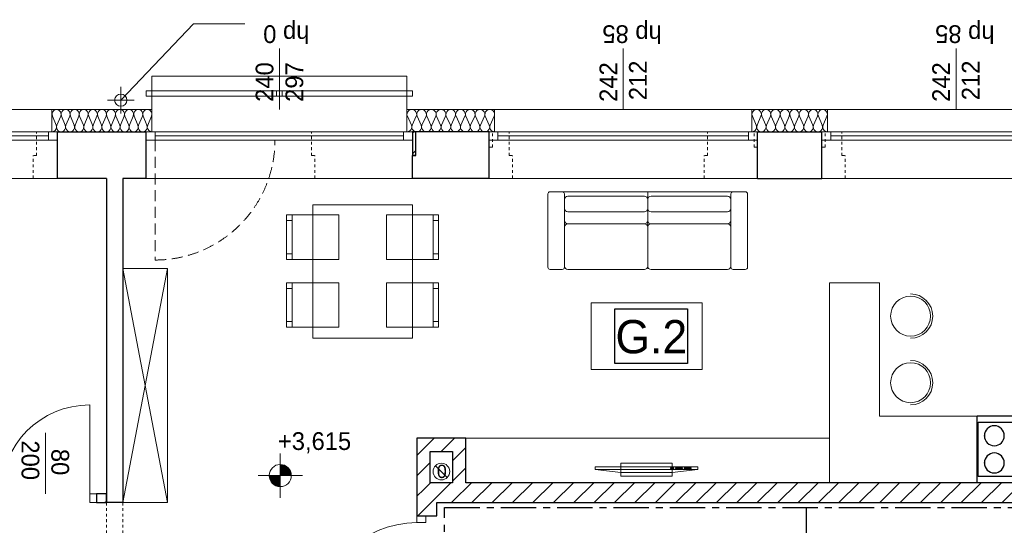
# Model space of a CAD drawing. Extents: x -220425 to -32551, y -64521 to 77206.
# Tile 43 of 59: x -188514 to -179637, y 39101 to 43654. Entities that reach past the tile are written whole.
import ezdxf
from ezdxf.lldxf.tags import DXFTag

# ---------------------------------------------------------------- set-up
doc = ezdxf.new("R2010")
doc.units = 0
doc.header["$MEASUREMENT"] = 0
for name, pattern in [('Hidden Line', [50, 25, -25]), ('Krawędzie ukryte', [150, 100, -50]), ('MITTE', [50.8, 31.75, -6.35, 6.35, -6.35])]:
    doc.linetypes.add(name, pattern=pattern)
doc.layers.add('#op-kan-san', color=3, linetype='Continuous')
doc.layers.add('Drzwi ArchiCAD', color=7, linetype='Continuous')
for name, color, linetype, lineweight in [('Arch balustrady_Nr_Pióra__21', 7, 'Continuous', 9), ('Arch kominy_Nr_Pióra__10', 134, 'Continuous', 18), ('Arch kominy_Nr_Pióra__21', 7, 'Continuous', 9), ('Arch opisy_Nr_Pióra__21', 7, 'Continuous', 9), ('Arch rynny_Nr_Pióra__21', 7, 'Continuous', 9), ('Arch stropy_Nr_Pióra__21', 7, 'Continuous', 9), ('Arch wyburzenia_Nr_Pióra__46', 5, 'Continuous', 13), ('Arch wyposazenie_Nr_Pióra__100', 2, 'Continuous', 25), ('Arch ściany nośne_Nr_Pióra__21', 7, 'Continuous', 9), ('Arch ściany nośne_Nr_Pióra__27', 7, 'Continuous', 30), ('Drzwi ArchiCAD_Nr_Pióra__27', 7, 'Continuous', 30), ('Drzwi ArchiCAD_Nr_Pióra__5', 7, 'Continuous', 13), ('INWENT RZĘDNE_Nr_Pióra__21', 7, 'Continuous', 9), ('INWENT.ŚCIANY_Nr_Pióra__1', 7, 'Continuous', 25), ('INWENT.ŚCIANY_Nr_Pióra__101', 8, 'Continuous', 13), ('IS_Zimna_woda', 5, 'SOLID', 30)]:
    doc.layers.add(name, color=color, linetype=linetype, lineweight=lineweight)
for name, color, linetype, lineweight, true_color in [('Arch drzwi_Nr_Pióra__4', 7, 'Continuous', 9, 0x029e21), ('Arch ocieplenie_Nr_Pióra__22', 7, 'Continuous', 9, 0x7f7f7f), ('Arch okna_Nr_Pióra__4', 7, 'Continuous', 9, 0x029e21), ('Arch wyposazenie_Nr_Pióra__9', 7, 'Continuous', 13, 0x3dad99)]:
    doc.layers.add(name, color=color, linetype=linetype, lineweight=lineweight, true_color=true_color)
doc.styles.add('GENERATED_STYLE_2', font='txt')
doc.styles.add('GENERATED_STYLE_4', font='txt')
doc.styles.add('GENERATED_STYLE_6', font='txt')
tags = doc.linetypes.add('SOLID', pattern=[10, 10, 0]).pattern_tags.tags
tags[6:7] = [DXFTag(74, 4), DXFTag(75, 0), DXFTag(340, '0'), DXFTag(46, 0.0), DXFTag(50, 0.0), DXFTag(44, 0.0), DXFTag(45, 0.0)]
tags[4:5] = [DXFTag(74, 4), DXFTag(75, 0), DXFTag(340, '0'), DXFTag(46, 0.0), DXFTag(50, 0.0), DXFTag(44, 0.0), DXFTag(45, 0.0)]

# ---------------------------------------------------------------- blocks, each defined once
blk = doc.blocks.new('A$C68B81502')
at = {"color": 252}
for p, q in [((14103.7, 10572.7), (14103.7, 11066.8)), ((14103.7, 11066.8), (14758.8, 11066.8)), ((14758.8, 11066.8), (14758.8, 10572.7)), ((14758.8, 10572.7), (14103.7, 10572.7))]:
    blk.add_line(p, q, dxfattribs=at)
at = {"layer": 'Arch balustrady_Nr_Pióra__21', "color": 252, "linetype": 'Continuous'}
for p, q in [((9880, 12980), (9880, 13030)), ((9930, 13030), (9880, 13030)), ((9880, 12980), (9930, 12980)), ((9930, 12980), (9930, 13030)), ((9930, 13030), (12230, 13030)), ((9930, 12980), (12230, 12980)), ((11055, 12980), (11055, 13030)), ((11105, 13030), (11055, 13030)), ((11055, 12980), (11105, 12980)), ((11105, 12980), (11105, 13030)), ((12230, 12980), (12230, 13030)), ((12280, 13030), (12230, 13030)), ((12230, 12980), (12280, 12980)), ((12280, 12980), (12280, 13030))]:
    blk.add_line(p, q, dxfattribs=at)
at = {"layer": 'Arch kominy_Nr_Pióra__21', "color": 252, "linetype": 'Continuous'}
blk.add_line((12487, 9653), (12593, 9547), dxfattribs=at)
blk.add_circle((12540, 9600), 75, dxfattribs=at)
at = {"layer": 'Arch ocieplenie_Nr_Pióra__22', "color": 252, "linetype": 'Continuous'}
for p, q in [((9033.4, 12800.4), (9067.5, 12719.6)), ((9074.3, 12719.6), (9108.4, 12800.4)), ((9115.3, 12800.4), (9149.3, 12719.6)), ((9156.2, 12719.6), (9190.2, 12800.4)), ((9197.1, 12800.4), (9231.1, 12719.6)), ((9238, 12719.6), (9272, 12800.4)), ((9278.9, 12800.4), (9312.9, 12719.6)), ((9319.8, 12719.6), (9353.8, 12800.4)), ((9360.7, 12800.4), (9394.7, 12719.6)), ((9401.6, 12719.6), (9435.7, 12800.4)), ((9442.5, 12800.4), (9476.6, 12719.6)), ((9483.4, 12719.6), (9517.5, 12800.4)), ((9524.3, 12800.4), (9558.4, 12719.6)), ((9565.3, 12719.6), (9599.3, 12800.4)), ((9606.2, 12800.4), (9640.2, 12719.6)), ((9647.1, 12719.6), (9681.1, 12800.4)), ((9688, 12800.4), (9722, 12719.6)), ((9728.9, 12719.6), (9762.9, 12800.4)), ((9769.8, 12800.4), (9803.8, 12719.6)), ((9810.7, 12719.6), (9844.7, 12800.4)), ((9851.6, 12800.4), (9885.7, 12719.6)), ((9892.5, 12719.6), (9926.6, 12800.4)), ((12233.7, 12800.4), (12270.2, 12719.6)), ((12277.6, 12719.6), (12314.1, 12800.4)), ((12321.5, 12800.4), (12358, 12719.6)), ((12365.4, 12719.6), (12401.9, 12800.4)), ((12409.2, 12800.4), (12445.8, 12719.6)), ((12453.1, 12719.6), (12489.6, 12800.4)), ((12497, 12800.4), (12533.5, 12719.6)), ((12540.9, 12719.6), (12577.4, 12800.4)), ((12584.8, 12800.4), (12621.3, 12719.6)), ((12628.7, 12719.6), (12665.2, 12800.4)), ((12672.6, 12800.4), (12709.1, 12719.6)), ((12716.5, 12719.6), (12753, 12800.4)), ((12760.4, 12800.4), (12796.9, 12719.6)), ((12804.2, 12719.6), (12840.8, 12800.4)), ((12848.1, 12800.4), (12884.6, 12719.6)), ((12892, 12719.6), (12928.5, 12800.4)), ((12935.9, 12800.4), (12972.4, 12719.6)), ((12979.8, 12719.6), (13016.3, 12800.4)), ((15343.6, 12800.4), (15378.9, 12719.6)), ((15386.1, 12719.6), (15421.4, 12800.4)), ((15428.6, 12800.4), (15463.9, 12719.6)), ((15471.1, 12719.6), (15506.4, 12800.4)), ((15513.6, 12800.4), (15548.9, 12719.6)), ((15556.1, 12719.6), (15591.4, 12800.4)), ((15598.6, 12800.4), (15633.9, 12719.6)), ((15641.1, 12719.6), (15676.4, 12800.4)), ((15683.6, 12800.4), (15718.9, 12719.6)), ((15726.1, 12719.6), (15761.4, 12800.4)), ((15768.6, 12800.4), (15803.9, 12719.6)), ((15811.1, 12719.6), (15846.4, 12800.4)), ((15853.6, 12800.4), (15888.9, 12719.6)), ((15896.1, 12719.6), (15931.4, 12800.4)), ((15938.6, 12800.4), (15973.9, 12719.6)), ((15981.1, 12719.6), (16016.4, 12800.4))]:
    blk.add_line(p, q, dxfattribs=at)
for centre, major_axis, ratio, start_param, end_param in [((9070.9, 12817.5), (0, 42.5), 0.961761, 4.299595, 8.266775), ((9152.7, 12817.5), (0, 42.5), 0.961761, 4.299595, 8.266775), ((9234.5, 12817.5), (0, 42.5), 0.961761, 4.299595, 8.266775), ((9316.4, 12817.5), (0, 42.5), 0.961761, 4.299595, 8.266775), ((9398.2, 12817.5), (0, 42.5), 0.961761, 4.299595, 8.266775), ((9480, 12817.5), (0, 42.5), 0.961761, 4.299595, 8.266775), ((9561.8, 12817.5), (0, 42.5), 0.961761, 4.299595, 8.266775), ((9643.6, 12817.5), (0, 42.5), 0.961761, 4.299595, 8.266775), ((9725.5, 12817.5), (0, 42.5), 0.961761, 4.299595, 8.266775), ((9807.3, 12817.5), (0, 42.5), 0.961761, 4.299595, 8.266775), ((9889.1, 12817.5), (0, 42.5), 0.961761, 4.299595, 8.266775), ((12273.9, 12817.5), (43.9, 0), 0.969166, 5.870392, 9.837571), ((12361.7, 12817.5), (43.9, 0), 0.969166, 5.870392, 9.837571), ((12449.4, 12817.5), (43.9, 0), 0.969166, 5.870392, 9.837571), ((12537.2, 12817.5), (43.9, 0), 0.969166, 5.870392, 9.837571), ((12625, 12817.5), (43.9, 0), 0.969166, 5.870392, 9.837571), ((12712.8, 12817.5), (43.9, 0), 0.969166, 5.870392, 9.837571), ((12800.6, 12817.5), (43.9, 0), 0.969166, 5.870392, 9.837571), ((12888.3, 12817.5), (43.9, 0), 0.969166, 5.870392, 9.837571), ((12976.1, 12817.5), (43.9, 0), 0.969166, 5.870392, 9.837571), ((15382.5, 12817.5), (0, 42.5), 0.999163, 4.299595, 8.266775), ((15467.5, 12817.5), (0, 42.5), 0.999163, 4.299595, 8.266775), ((15552.5, 12817.5), (0, 42.5), 0.999163, 4.299595, 8.266775), ((15637.5, 12817.5), (0, 42.5), 0.999163, 4.299595, 8.266775), ((15722.5, 12817.5), (0, 42.5), 0.999163, 4.299595, 8.266775), ((15807.5, 12817.5), (0, 42.5), 0.999163, 4.299595, 8.266775), ((15892.5, 12817.5), (0, 42.5), 0.999163, 4.299595, 8.266775), ((15977.5, 12817.5), (0, 42.5), 0.999163, 4.299595, 8.266775), ((9030, 12702.5), (0, 42.5), 0.961761, 3.141593, 5.125182), ((9111.8, 12702.5), (0, 42.5), 0.961761, 1.158004, 5.125183), ((9193.6, 12702.5), (0, 42.5), 0.961761, 1.158004, 5.125183), ((9275.5, 12702.5), (0, 42.5), 0.961761, 1.158004, 5.125183), ((9357.3, 12702.5), (0, 42.5), 0.961761, 1.158004, 5.125183), ((9439.1, 12702.5), (0, 42.5), 0.961761, 1.158004, 5.125183), ((9520.9, 12702.5), (0, 42.5), 0.961761, 1.158004, 5.125183), ((9602.7, 12702.5), (0, 42.5), 0.961761, 1.158004, 5.125183), ((9684.5, 12702.5), (0, 42.5), 0.961761, 1.158004, 5.125183), ((9766.4, 12702.5), (0, 42.5), 0.961761, 1.158004, 5.125183), ((9848.2, 12702.5), (0, 42.5), 0.961761, 1.158004, 5.125183), ((9930, 12702.5), (0, 42.5), 0.961761, 1.158004, 3.141593), ((12230, 12702.5), (43.9, 0), 0.969166, 4.712389, 6.695979), ((12317.8, 12702.5), (43.9, 0), 0.969166, 2.7288, 6.695979), ((12405.6, 12702.5), (43.9, 0), 0.969166, 2.7288, 6.695979), ((12493.3, 12702.5), (43.9, 0), 0.969166, 2.7288, 6.695979), ((12581.1, 12702.5), (43.9, 0), 0.969166, 2.7288, 6.695979), ((12668.9, 12702.5), (43.9, 0), 0.969166, 2.7288, 6.695979), ((12756.7, 12702.5), (43.9, 0), 0.969166, 2.7288, 6.695979), ((12844.4, 12702.5), (43.9, 0), 0.969166, 2.7288, 6.695979), ((12932.2, 12702.5), (43.9, 0), 0.969166, 2.7288, 6.695979), ((13020, 12702.5), (43.9, 0), 0.969166, 2.7288, 4.712389), ((15340, 12702.5), (0, 42.5), 0.999163, 3.141593, 5.125182), ((15425, 12702.5), (0, 42.5), 0.999163, 1.158004, 5.125183), ((15510, 12702.5), (0, 42.5), 0.999163, 1.158004, 5.125183), ((15595, 12702.5), (0, 42.5), 0.999163, 1.158004, 5.125183), ((15680, 12702.5), (0, 42.5), 0.999163, 1.158004, 5.125183), ((15765, 12702.5), (0, 42.5), 0.999163, 1.158004, 5.125183), ((15850, 12702.5), (0, 42.5), 0.999163, 1.158004, 5.125183), ((15935, 12702.5), (0, 42.5), 0.999163, 1.158004, 5.125183), ((16020, 12702.5), (0, 42.5), 0.999163, 1.158004, 3.141593)]:
    blk.add_ellipse(centre, major_axis=major_axis, ratio=ratio, start_param=start_param, end_param=end_param, dxfattribs=at)
at = {"layer": 'Arch okna_Nr_Pióra__4', "color": 252, "linetype": 'Continuous'}
for p, q in [((11080, 12860), (11080, 13410)), ((14180, 12860), (14180, 13410)), ((17180, 12860), (17180, 13410)), ((6820, 12860), (9030, 12860)), ((13020, 12860), (15340, 12860)), ((16020, 12860), (18340, 12860)), ((6770, 12660), (9080, 12660)), ((6850, 12622.5), (9000, 12622.5)), ((9000, 12585), (9000, 12660)), ((9880, 12660), (12280, 12660)), ((9960, 12585), (9960, 12660)), ((9960, 12622.5), (12200, 12622.5)), ((12200, 12585), (12200, 12660)), ((12970, 12660), (15390, 12660)), ((13050, 12585), (13050, 12660)), ((13050, 12622.5), (15310, 12622.5)), ((15310, 12585), (15310, 12660)), ((15970, 12660), (18390, 12660)), ((16050, 12585), (16050, 12660)), ((16050, 12622.5), (18310, 12622.5)), ((6770, 12585), (9080, 12585)), ((9880, 12585), (12280, 12585)), ((12970, 12585), (15390, 12585)), ((15970, 12585), (18390, 12585)), ((6770, 12240), (9080, 12240)), ((9880, 12240), (12280, 12240)), ((12970, 12240), (15390, 12240)), ((15970, 12240), (18390, 12240)), ((8970, 9400), (8970, 9950))]:
    blk.add_line(p, q, dxfattribs=at)
at = {"layer": 'Arch okna_Nr_Pióra__4', "color": 252, "linetype": 'Krawędzie ukryte'}
blk.add_line((9960, 12585), (9960, 11505), dxfattribs=at)
blk.add_arc((9960, 12585), 1080, 270, 0, dxfattribs=at)
at = {"layer": 'Arch opisy_Nr_Pióra__21', "color": 252, "linetype": 'Continuous'}
for p, q in [((14103.7, 10572.7), (14103.7, 11066.8)), ((14103.7, 11066.8), (14758.8, 11066.8)), ((14758.8, 11066.8), (14758.8, 10572.7)), ((14758.8, 10572.7), (14103.7, 10572.7))]:
    blk.add_line(p, q, dxfattribs=at)
at = {"layer": 'Arch rynny_Nr_Pióra__21', "color": 252, "linetype": 'Continuous'}
for p, q in [((10305.2, 13631.4), (9650, 12945)), ((10767.9, 13631.4), (10305.2, 13631.4)), ((9650, 12825), (9650, 13065)), ((9770, 12945), (9530, 12945))]:
    blk.add_line(p, q, dxfattribs=at)
blk.add_circle((9650, 12945), 55, dxfattribs=at)
at = {"layer": 'Arch stropy_Nr_Pióra__21', "color": 252, "linetype": 'Continuous'}
for p, q in [((9930, 13160), (9930, 12860)), ((9930, 13160), (12230, 13160)), ((12230, 13160), (12230, 12860))]:
    blk.add_line(p, q, dxfattribs=at)
at = {"layer": 'Arch wyburzenia_Nr_Pióra__46', "color": 252, "linetype": 'Continuous'}
for p, q in [((9030, 12860), (9930, 12860)), ((9030, 12660), (9030, 12860)), ((9930, 12860), (9930, 12660)), ((12230, 12660), (12230, 12860)), ((12230, 12860), (13020, 12860)), ((13020, 12860), (13020, 12660)), ((15340, 12660), (15340, 12860)), ((15340, 12860), (16020, 12860)), ((16020, 12860), (16020, 12660))]:
    blk.add_line(p, q, dxfattribs=at)
at = {"layer": 'Arch wyposazenie_Nr_Pióra__100', "color": 252, "linetype": 'Continuous'}
for p, q in [((17370, 9500), (17370, 10100)), ((17970, 10100), (17370, 10100)), ((17380, 9555), (17380, 10045)), ((17380, 10045), (17960, 10045)), ((17970, 9500), (17370, 9500)), ((17960, 9555), (17380, 9555))]:
    blk.add_line(p, q, dxfattribs=at)
for centre, start, end in [((17525, 9922.5), 0, 180), ((17525, 9922.5), 180, 0), ((17525, 9677.5), 0, 180), ((17525, 9677.5), 180, 0)]:
    blk.add_arc(centre, 90, start, end, dxfattribs=at)
for p in [(17435, 9922.5), (17435, 9677.5)]:
    blk.add_point(p, dxfattribs=at)
at = {"layer": 'Arch wyposazenie_Nr_Pióra__9', "color": 252, "linetype": 'Continuous'}
for p, q in [((13500, 11440), (13500, 12100)), ((13520, 12120), (13630, 12120)), ((13630, 12120), (14400, 12120)), ((13650, 12100), (13650, 11440)), ((14370, 12080), (13680, 12080)), ((14400, 12120), (14400, 12050)), ((15170, 12120), (14400, 12120)), ((14400, 12120), (14400, 12050)), ((14430, 12080), (15120, 12080)), ((15150, 12100), (15150, 11440)), ((15280, 12120), (15170, 12120)), ((15300, 11440), (15300, 12100)), ((11380, 10800), (11380, 12000.9)), ((11380, 12000.9), (12280, 12000.9)), ((12280, 12000.9), (12280, 10800)), ((13650, 12050), (13650, 11861.3)), ((14400, 11861.3), (14400, 12050)), ((14400, 11861.3), (14400, 12050)), ((15150, 12050), (15150, 11861.3)), ((11145, 11910.9), (11145, 11510.9)), ((11615, 11910.9), (11145, 11910.9)), ((11195, 11510.9), (11195, 11910.9)), ((11615, 11510.9), (11615, 11910.9)), ((12045, 11510.9), (12045, 11910.9)), ((12045, 11910.9), (12515, 11910.9)), ((12465, 11510.9), (12465, 11910.9)), ((12515, 11910.9), (12515, 11510.9)), ((13680, 11940), (14370, 11940)), ((15120, 11940), (14430, 11940)), ((11195, 11860.9), (11145, 11860.9)), ((12465, 11860.9), (12515, 11860.9)), ((13680, 11831.3), (14370, 11831.3)), ((13680, 11831.3), (14370, 11831.3)), ((14400, 11861.3), (14400, 11801.3)), ((14400, 11861.3), (14400, 11801.3)), ((15120, 11831.3), (14430, 11831.3)), ((15120, 11831.3), (14430, 11831.3)), ((13650, 11450), (13650, 11801.3)), ((14400, 11801.3), (14400, 11450)), ((14400, 11801.3), (14400, 11450)), ((15150, 11450), (15150, 11801.3)), ((11195, 11560.9), (11145, 11560.9)), ((12465, 11560.9), (12515, 11560.9)), ((11145, 11510.9), (11615, 11510.9)), ((12515, 11510.9), (12045, 11510.9)), ((9670, 9320), (10070, 11430)), ((10070, 9320), (9670, 11430)), ((9670, 11430), (10070, 11430)), ((10070, 9320), (10070, 11430)), ((13630, 11420), (13520, 11420)), ((14370, 11420), (13680, 11420)), ((14430, 11420), (15120, 11420)), ((15170, 11420), (15280, 11420)), ((11615, 11300), (11145, 11300)), ((11145, 11300), (11145, 10900)), ((11195, 10900), (11195, 11300)), ((11615, 10900), (11615, 11300)), ((12045, 11300), (12515, 11300)), ((12045, 10900), (12045, 11300)), ((12465, 10900), (12465, 11300)), ((12515, 11300), (12515, 10900)), ((16040, 11300), (16490, 11300)), ((16040, 10100), (16040, 11300)), ((16490, 11300), (16490, 10100)), ((11195, 11250), (11145, 11250)), ((12465, 11250), (12515, 11250)), ((13890, 10520), (13890, 11120)), ((13890, 11120), (14890, 11120)), ((14890, 11120), (14890, 10520)), ((11195, 10950), (11145, 10950)), ((12465, 10950), (12515, 10950)), ((11145, 10900), (11615, 10900)), ((12515, 10900), (12045, 10900)), ((12280, 10800), (11380, 10800)), ((14890, 10520), (13890, 10520)), ((16040, 9500), (16040, 10100)), ((16490, 10100), (18170, 10100)), ((16040, 9900), (12760, 9900)), ((12760, 9900), (12760, 9500)), ((16040, 9500), (16040, 9900)), ((14158.6, 9560), (14158.6, 9675.7)), ((14158.6, 9675.7), (14621.4, 9675.7)), ((14621.4, 9675.7), (14621.4, 9560)), ((13927.2, 9617.8), (13927.2, 9642.8)), ((13927.2, 9642.8), (14852.8, 9642.8)), ((14158.6, 9592.8), (13927.2, 9617.8)), ((13927.2, 9617.8), (14852.8, 9617.8)), ((14621.4, 9592.8), (14158.6, 9592.8)), ((14636.8, 9632.8), (14606, 9632.8)), ((14606, 9632.8), (14606, 9626.6)), ((14606, 9626.6), (14636.8, 9626.6)), ((14852.8, 9617.8), (14621.4, 9592.8)), ((14636.8, 9626.6), (14636.8, 9632.8)), ((14652.2, 9632.8), (14652.2, 9626.6)), ((14713.9, 9632.8), (14652.2, 9632.8)), ((14652.2, 9626.6), (14713.9, 9626.6)), ((14713.9, 9626.6), (14713.9, 9632.8)), ((14791.1, 9632.8), (14729.4, 9632.8)), ((14729.4, 9632.8), (14729.4, 9626.6)), ((14729.4, 9626.6), (14791.1, 9626.6)), ((14791.1, 9626.6), (14791.1, 9632.8)), ((14852.8, 9642.8), (14852.8, 9617.8)), ((12760, 9500), (16040, 9500)), ((14621.4, 9560), (14158.6, 9560)), ((9670, 9320), (10070, 9320))]:
    blk.add_line(p, q, dxfattribs=at)
for centre in [(16770, 11000), (16770, 10400)]:
    blk.add_circle(centre, 180, dxfattribs=at)
for centre, radius, start, end in [((13520, 12100), 20, 90, 180), ((13630, 12100), 20, 0, 90), ((13680, 12050), 30, 90, 180), ((14370, 12050), 30, 0, 90), ((14430, 12050), 30, 90, 180), ((15120, 12050), 30, 0, 90), ((15170, 12100), 20, 90, 180), ((15280, 12100), 20, 0, 90), ((13680, 11970), 30, 180, 270), ((14370, 11970), 30, 270, 0), ((14430, 11970), 30, 180, 270), ((15120, 11970), 30, 270, 0), ((13680, 11861.3), 30, 180, 270), ((13680, 11801.3), 30, 90, 180), ((14370, 11861.3), 30, 270, 0), ((14370, 11801.3), 30, 0, 90), ((14430, 11861.3), 30, 180, 270), ((14430, 11801.3), 30, 90, 180), ((15120, 11861.3), 30, 270, 0), ((15120, 11801.3), 30, 0, 90), ((13520, 11440), 20, 180, 270), ((13630, 11440), 20, 270, 0), ((13680, 11450), 30, 180, 270), ((14370, 11450), 30, 270, 0), ((14430, 11450), 30, 180, 270), ((15120, 11450), 30, 270, 0), ((15170, 11440), 20, 180, 270), ((15280, 11440), 20, 270, 0), ((16770, 11000), 200, 270, 90), ((16770, 10400), 200, 270, 90)]:
    blk.add_arc(centre, radius, start, end, dxfattribs=at)
at = {"layer": 'Arch ściany nośne_Nr_Pióra__21', "color": 252, "linetype": 'Continuous'}
for p, q in [((12280, 12646.3), (12293.7, 12660)), ((12280, 12462.4), (12310, 12492.4)), ((12397.6, 9822.4), (12475.3, 9900)), ((12539.1, 9780), (12659.1, 9900)), ((12320, 9744.7), (12397.6, 9822.4)), ((12640, 9697), (12760, 9817)), ((12320, 9560.9), (12440, 9680.9)), ((12640, 9513.2), (12760, 9633.2)), ((12381.5, 9438.5), (12443, 9500)), ((12473.4, 9346.6), (12626.8, 9500)), ((12640, 9329.3), (12810.7, 9500)), ((12814.5, 9320), (12994.5, 9500)), ((12998.4, 9320), (13178.4, 9500)), ((13182.2, 9320), (13362.2, 9500)), ((13366.1, 9320), (13546.1, 9500)), ((13549.9, 9320), (13729.9, 9500)), ((13733.8, 9320), (13913.8, 9500)), ((13917.6, 9320), (14097.6, 9500)), ((14101.4, 9320), (14281.4, 9500)), ((14285.3, 9320), (14465.3, 9500)), ((14469.1, 9320), (14649.1, 9500)), ((14653, 9320), (14833, 9500)), ((14836.8, 9320), (15016.8, 9500)), ((15020.7, 9320), (15200.7, 9500)), ((15204.5, 9320), (15384.5, 9500)), ((15388.4, 9320), (15568.4, 9500)), ((15572.2, 9320), (15752.2, 9500)), ((15756.1, 9320), (15936.1, 9500)), ((15939.9, 9320), (16119.9, 9500)), ((16123.8, 9320), (16303.8, 9500)), ((16307.6, 9320), (16487.6, 9500)), ((16491.5, 9320), (16671.5, 9500)), ((16675.3, 9320), (16855.3, 9500)), ((16859.2, 9320), (17039.2, 9500)), ((17043, 9320), (17223, 9500)), ((17226.9, 9320), (17406.9, 9500)), ((17410.7, 9320), (17590.7, 9500)), ((17594.6, 9320), (17774.6, 9500)), ((12320, 9377), (12381.5, 9438.5)), ((9505.3, 9320), (9520, 9334.7)), ((12326.8, 9200), (12473.4, 9346.6)), ((12630.7, 9320), (12640, 9329.3))]:
    blk.add_line(p, q, dxfattribs=at)
at = {"layer": 'Arch ściany nośne_Nr_Pióra__27', "color": 252, "linetype": 'Continuous'}
for p, q in [((12280, 12660), (12280, 12445)), ((12310, 12660), (12280, 12660)), ((12310, 12445), (12310, 12660)), ((12280, 12445), (12310, 12445)), ((12320, 9900), (12320, 9500)), ((12760, 9900), (12320, 9900)), ((12760, 9500), (12760, 9900)), ((12440, 9500), (12440, 9780)), ((12440, 9780), (12640, 9780)), ((12640, 9780), (12640, 9500)), ((12320, 9500), (12320, 9200)), ((12640, 9500), (12440, 9500)), ((18870, 9500), (12760, 9500)), ((9520, 9400), (9430, 9400)), ((9430, 9400), (9430, 9320)), ((9430, 9320), (9520, 9320)), ((9520, 9320), (9520, 9400)), ((12500, 9200), (12500, 9320)), ((12500, 9320), (12640, 9320)), ((12640, 9320), (18950, 9320)), ((12320, 9200), (12400, 9200)), ((12400, 9200), (12500, 9200))]:
    blk.add_line(p, q, dxfattribs=at)
at = {"layer": 'Drzwi ArchiCAD_Nr_Pióra__27', "color": 252, "linetype": 'Continuous'}
for p, q in [((9430, 9400), (9430, 9320)), ((12320, 9200), (12400, 9200))]:
    blk.add_line(p, q, dxfattribs=at)
at = {"layer": 'Drzwi ArchiCAD_Nr_Pióra__5', "color": 252, "linetype": 'Continuous'}
for p, q in [((9370, 9400), (9370, 10200)), ((9370, 9400), (9370, 9320)), ((9430, 9400), (9370, 9400)), ((9370, 9320), (9430, 9320)), ((9430, 9320), (9430, 9400)), ((12320, 9200), (12400, 9200)), ((12320, 9140), (12320, 9200)), ((12400, 9200), (12400, 9140)), ((12400, 9140), (12320, 9140))]:
    blk.add_line(p, q, dxfattribs=at)
for centre, radius in [((9370, 9400), 800), ((12320, 8240), 900)]:
    blk.add_arc(centre, radius, 90, 180, dxfattribs=at)
at = {"layer": 'INWENT RZĘDNE_Nr_Pióra__21', "color": 252, "linetype": 'Continuous'}
for p, q in [((11087.5, 9364.1), (11087.5, 9764.1)), ((10887.5, 9564.1), (11287.5, 9564.1))]:
    blk.add_line(p, q, dxfattribs=at)
blk.add_circle((11087.5, 9564.1), 100, dxfattribs=at)
for points in [[(11087.5, 9564.1), (11087.5, 9664.1), (11125.7, 9564.1)], [(11125.7, 9564.1), (11087.5, 9664.1), (11125.7, 9656.4)], [(11125.7, 9564.1), (11125.7, 9656.4), (11158.2, 9564.1)], [(11158.2, 9564.1), (11125.7, 9656.4), (11158.2, 9634.8)], [(11158.2, 9564.1), (11158.2, 9634.8), (11179.8, 9564.1)], [(11179.8, 9564.1), (11158.2, 9634.8), (11179.8, 9602.3)], [(11179.8, 9564.1), (11179.8, 9602.3), (11187.5, 9564.1)], [(10995.1, 9525.8), (10987.5, 9564.1), (10995.1, 9564.1)], [(10995.1, 9525.8), (10995.1, 9564.1), (11016.7, 9493.3)], [(11016.7, 9493.3), (10995.1, 9564.1), (11016.7, 9564.1)], [(11016.7, 9493.3), (11016.7, 9564.1), (11049.2, 9471.7)], [(11049.2, 9471.7), (11016.7, 9564.1), (11049.2, 9564.1)], [(11049.2, 9471.7), (11049.2, 9564.1), (11087.5, 9464.1)], [(11087.5, 9464.1), (11049.2, 9564.1), (11087.5, 9564.1)]]:
    blk.add_solid(points, dxfattribs=at)
at = {"layer": 'INWENT.ŚCIANY_Nr_Pióra__1', "color": 252, "linetype": 'Continuous'}
for p, q in [((9080, 12660), (9880, 12660)), ((9080, 12240), (9080, 12660)), ((9880, 12240), (9880, 12660)), ((12970, 12660), (12310, 12660)), ((12310, 12445), (12310, 12660)), ((12970, 12240), (12970, 12660)), ((15390, 12660), (15970, 12660)), ((15390, 12240), (15390, 12660)), ((15970, 12240), (15970, 12660)), ((12310, 12445), (12280, 12445)), ((12280, 12240), (12280, 12445)), ((9520, 12240), (9080, 12240)), ((9520, 12240), (9520, 9320)), ((9880, 12240), (9670, 12240)), ((9670, 12240), (9670, 9320)), ((12970, 12240), (12280, 12240)), ((15390, 12240), (15970, 12240)), ((9670, 9320), (9520, 9320))]:
    blk.add_line(p, q, dxfattribs=at)
at = {"layer": 'INWENT.ŚCIANY_Nr_Pióra__101', "color": 252, "linetype": 'Hidden Line'}
for p, q in [((9080, 12660), (8890, 12660)), ((8890, 12445), (8890, 12660)), ((11370, 12660), (9880, 12660)), ((11370, 12445), (11370, 12660)), ((13000, 12660), (12970, 12660)), ((13150, 12660), (13000, 12660)), ((13000, 12520), (13000, 12660)), ((13150, 12445), (13150, 12660)), ((14940, 12660), (15360, 12660)), ((14940, 12445), (14940, 12660)), ((15360, 12660), (15390, 12660)), ((15360, 12520), (15360, 12660)), ((15970, 12660), (16000, 12660)), ((16000, 12660), (16150, 12660)), ((16000, 12520), (16000, 12660)), ((16150, 12445), (16150, 12660)), ((13000, 12520), (12970, 12520)), ((15360, 12520), (15390, 12520)), ((16000, 12520), (15970, 12520)), ((8890, 12445), (8860, 12445)), ((8860, 12240), (8860, 12445)), ((11370, 12445), (11400, 12445)), ((11400, 12240), (11400, 12445)), ((13150, 12445), (13180, 12445)), ((13180, 12240), (13180, 12445)), ((14940, 12445), (14910, 12445)), ((14910, 12240), (14910, 12445)), ((16150, 12445), (16180, 12445)), ((16180, 12240), (16180, 12445)), ((9080, 12240), (8860, 12240)), ((11400, 12240), (9880, 12240)), ((13180, 12240), (12970, 12240)), ((14910, 12240), (15390, 12240)), ((16180, 12240), (15970, 12240)), ((9520, 9320), (9520, 8290)), ((9670, 9320), (9670, 8290))]:
    blk.add_line(p, q, dxfattribs=at)
at = {"layer": 'Arch drzwi_Nr_Pióra__4', "color": 252, "linetype": 'Continuous', "style": 'GENERATED_STYLE_6'}
for s, p in [('200', (8755.5, 9880.7)), ('80', (9024.2, 9804.5))]:
    blk.add_text(s, height=160, rotation=270, dxfattribs=at).set_placement(p)
at = {"layer": 'Arch kominy_Nr_Pióra__10', "color": 252, "linetype": 'Continuous', "style": 'GENERATED_STYLE_6'}
blk.add_text('0', height=120, dxfattribs=at).set_placement((12500, 9541.8))
at = {"layer": 'Arch okna_Nr_Pióra__4', "color": 252, "linetype": 'Continuous', "style": 'GENERATED_STYLE_6'}
for s, rotation, p in [('hp 0', 180, (11350.5, 13619.4)), ('hp 85', 180, (14526.7, 13619.4)), ('hp 85', 180, (17526.7, 13619.4)), ('240', 90, (11025.8, 12929.3)), ('297', 90, (11294.6, 12929.3)), ('242', 90, (14125.8, 12929.3)), ('212', 90, (14391.8, 12944.5)), ('242', 90, (17125.8, 12929.3)), ('212', 90, (17391.8, 12944.5))]:
    blk.add_text(s, height=160, rotation=rotation, dxfattribs=at).set_placement(p)
at = {"layer": 'Arch opisy_Nr_Pióra__21', "color": 252, "linetype": 'Continuous', "style": 'GENERATED_STYLE_4'}
blk.add_text('G.2', height=300, dxfattribs=at).set_placement((14109.8, 10664.6))
at = {"layer": 'INWENT RZĘDNE_Nr_Pióra__21', "color": 252, "linetype": 'Continuous', "style": 'GENERATED_STYLE_2'}
blk.add_text('+3,615', height=160, dxfattribs=at).set_placement((11066.6, 9794.5))

msp = doc.modelspace()

# ---------------------------------------------------------------- linework, layer by layer
at = {"layer": '#op-kan-san', "color": 7}
msp.add_line((-181421.296, 38577.247), (-181421.296, 39260.913), dxfattribs=at)
at = {"layer": 'IS_Zimna_woda', "color": 2, "linetype": 'MITTE', "ltscale": 10}
for p, q in [((-184684.41, 39260.913), (-178257.184, 39260.913)), ((-184684.41, 38152.491), (-184684.41, 39260.913))]:
    msp.add_line(p, q, dxfattribs=at)

# ---------------------------------------------------------------- block references
at = {"layer": 'Drzwi ArchiCAD'}
msp.add_blockref('A$C68B81502', (-197252.38, 29984.852), dxfattribs=at)

doc.saveas('drawing.dxf')
